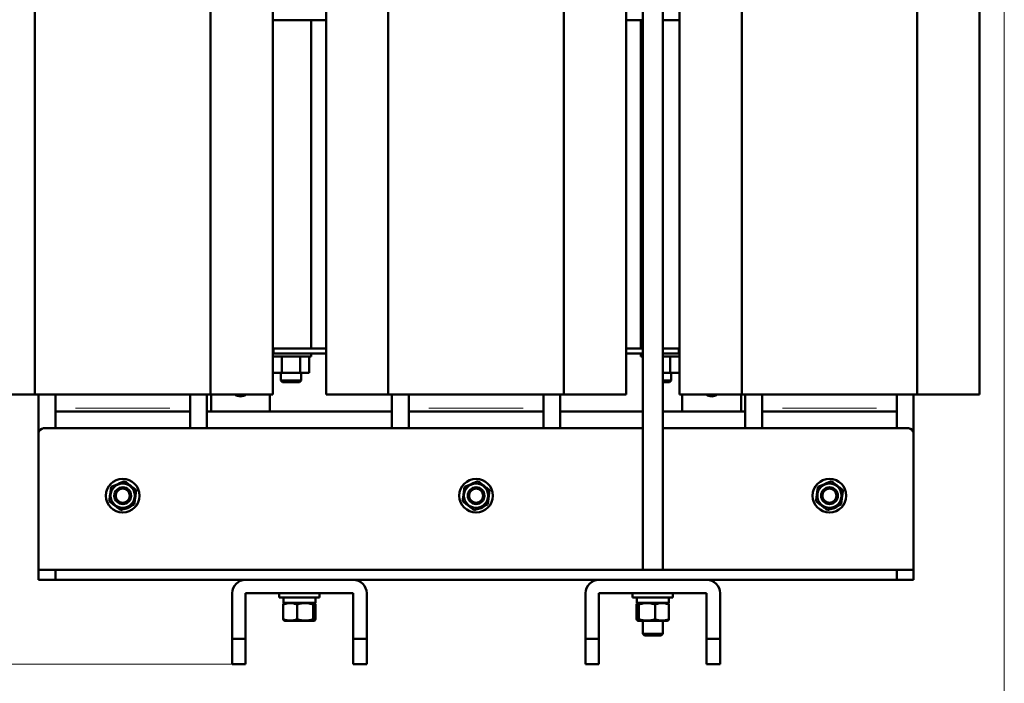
# Model space of a CAD drawing. Header units: millimetres. Extents: x 0 to 1498, y 0 to 2100.
# Tile 3 of 6: x 526 to 1111, y 436 to 830. Entities that reach past the tile are written whole.
import ezdxf

# ---------------------------------------------------------------- set-up
doc = ezdxf.new("R2010")
doc.units = ezdxf.units.MM
doc.header["$LTSCALE"] = 5
doc.linetypes.add('SLD-Сплошная', pattern=[0])
doc.styles.add('SLDTEXTSTYLE0', font='TXT', dxfattribs={"width": 0.7})
doc.styles.add('SLDTEXTSTYLE1', font='TXT', dxfattribs={"width": 0.7, "bigfont": 'bigfont'})
doc.dimstyles.new('SLDDIMSTYLE0', dxfattribs={"dimtxt": 25, "dimasz": 25, "dimexe": 0, "dimexo": 0.0625, "dimgap": 6.25, "dimtad": 2, "dimdec": 1, "dimrnd": 1e-09, "dimzin": 12, "dimdsep": 46, "dimtxsty": 'SLDTEXTSTYLE0', "dimsah": 1, "dimcen": 0.09, "dimadec": 0, "dimazin": 3, "dimtfac": 1, "dimtdec": 3, "dimtofl": 0, "dimtmove": 0, "dimatfit": 3, "dimfxl": 0, "dimfrac": 2, "dimtolj": 1, "dimtzin": 12, "dimarcsym": 0})

# ---------------------------------------------------------------- blocks, each defined once
blk = doc.blocks.new('_D')
at = {"color": 7, "linetype": 'SLD-Сплошная', "lineweight": 0}
for p, q in [((492.14, 1010.41), (492.14, 352.46)), ((1111.05, 846.27), (1111.05, 352.46)), ((492.14, 357.46), (1111.05, 357.46))]:
    blk.add_line(p, q, dxfattribs=at)
at = {"color": 7, "linetype": 'SLD-Сплошная', "lineweight": 18}
for points in [[(492.14, 357.46), (517.14, 353.61), (517.14, 361.3)], [(1111.05, 357.46), (1086.05, 361.3), (1086.05, 353.61)]]:
    blk.add_solid(points, dxfattribs=at)
at = {"color": 7, "linetype": 'SLD-Сплошная', "lineweight": 18, "insert": (791.82, 389.68), "char_height": 25, "attachment_point": 1, "style": 'SLDTEXTSTYLE1'}
blk.add_mtext('Ш', dxfattribs=at)
blk = doc.blocks.new('_D_1')
at = {"color": 7, "linetype": 'SLD-Сплошная', "lineweight": 0}
for p, q in [((662.09, 1127.46), (397.14, 1127.46)), ((402.14, 447.46), (402.14, 1127.46)), ((652.09, 447.46), (397.14, 447.46))]:
    blk.add_line(p, q, dxfattribs=at)
at = {"color": 7, "linetype": 'SLD-Сплошная', "lineweight": 18}
for points in [[(402.14, 1127.46), (398.3, 1102.46), (405.99, 1102.46)], [(402.14, 447.46), (405.99, 472.46), (398.3, 472.46)]]:
    blk.add_solid(points, dxfattribs=at)
at = {"color": 7, "linetype": 'SLD-Сплошная', "lineweight": 18, "insert": (369.92, 779.45), "char_height": 25, "attachment_point": 1, "rotation": 90, "style": 'SLDTEXTSTYLE1'}
blk.add_mtext('В', dxfattribs=at)

msp = doc.modelspace()

# ---------------------------------------------------------------- linework, layer by layer
at = {"color": 7, "linetype": 'SLD-Сплошная', "lineweight": 50}
for p, q in [((896.14, 1008.35), (896.14, 503.46)), ((908.14, 503.46), (908.14, 1008.35)), ((534.97, 607.46), (534.97, 987.46)), ((639.32, 987.46), (639.32, 607.46)), ((676.26, 607.46), (676.26, 987.46)), ((708.03, 987.46), (708.03, 607.46)), ((744.97, 607.46), (744.97, 987.46)), ((849.32, 987.46), (849.32, 607.46)), ((886.26, 607.46), (886.26, 987.46)), ((918.03, 987.46), (918.03, 607.46)), ((954.97, 607.46), (954.97, 987.46)), ((1059.32, 987.46), (1059.32, 607.46)), ((1096.26, 607.46), (1096.26, 987.46)), ((677.14, 829.96), (676.26, 829.96)), ((708.03, 829.96), (677.14, 829.96)), ((699.14, 829.96), (699.14, 634.96)), ((896.14, 829.96), (886.26, 829.96)), ((895.14, 634.96), (895.14, 829.96)), ((917.14, 829.96), (908.14, 829.96)), ((918.03, 829.96), (917.14, 829.96)), ((676.26, 634.96), (677.14, 634.96)), ((677.14, 631.96), (676.26, 631.96)), ((699.14, 631.96), (676.26, 631.96)), ((677.14, 634.96), (708.03, 634.96)), ((708.03, 631.96), (677.14, 631.96)), ((681.14, 631.96), (681.14, 631.96)), ((693.14, 631.96), (693.14, 631.96)), ((699.14, 630.04), (699.14, 631.96)), ((886.26, 634.96), (896.14, 634.96)), ((896.14, 631.96), (886.26, 631.96)), ((895.14, 631.96), (895.14, 630.04)), ((896.14, 631.96), (895.14, 631.96)), ((908.14, 634.96), (917.14, 634.96)), ((917.14, 631.96), (908.14, 631.96)), ((918.03, 631.96), (908.14, 631.96)), ((913.14, 631.96), (913.14, 631.96)), ((917.14, 634.96), (918.03, 634.96)), ((918.03, 631.96), (917.14, 631.96)), ((676.26, 630.04), (699.14, 630.04)), ((676.34, 630.04), (676.34, 620.44)), ((681.74, 620.44), (681.74, 630.04)), ((692.54, 630.04), (692.54, 620.44)), ((697.94, 630.04), (697.94, 620.44)), ((895.14, 630.04), (896.14, 630.04)), ((908.14, 630.04), (918.03, 630.04)), ((912.54, 630.04), (912.54, 620.44)), ((917.94, 630.04), (917.94, 620.44)), ((676.34, 620.44), (681.74, 620.44)), ((681.14, 620.44), (681.14, 615.96)), ((681.74, 620.44), (692.54, 620.44)), ((692.54, 620.44), (697.94, 620.44)), ((693.14, 615.96), (693.14, 620.44)), ((908.14, 620.44), (912.54, 620.44)), ((912.54, 620.44), (917.94, 620.44)), ((913.14, 615.96), (913.14, 620.44)), ((681.14, 615.96), (682.14, 614.96)), ((681.14, 615.96), (693.14, 615.96)), ((682.14, 614.96), (692.14, 614.96)), ((692.14, 614.96), (693.14, 615.96)), ((908.14, 615.96), (913.14, 615.96)), ((908.14, 614.96), (912.14, 614.96)), ((912.14, 614.96), (913.14, 615.96)), ((498.03, 607.46), (534.97, 607.46)), ((534.97, 607.46), (639.32, 607.46)), ((537.14, 584.46), (537.14, 607.46)), ((547.14, 607.46), (547.14, 599.46)), ((627.14, 607.46), (627.14, 599.46)), ((637.14, 607.46), (637.14, 587.46)), ((639.32, 607.46), (676.26, 607.46)), ((639.64, 607.46), (639.64, 597.46)), ((674.64, 607.46), (674.64, 597.46)), ((708.03, 607.46), (744.97, 607.46)), ((744.97, 607.46), (849.32, 607.46)), ((747.14, 587.46), (747.14, 607.46)), ((757.14, 607.46), (757.14, 599.46)), ((837.14, 607.46), (837.14, 599.46)), ((847.14, 607.46), (847.14, 587.46)), ((849.32, 607.46), (886.26, 607.46)), ((918.03, 607.46), (954.97, 607.46)), ((919.64, 607.46), (919.64, 597.46)), ((954.64, 607.46), (954.64, 597.46)), ((954.97, 607.46), (1059.32, 607.46)), ((957.14, 587.46), (957.14, 607.46)), ((967.14, 607.46), (967.14, 599.46)), ((1047.14, 607.46), (1047.14, 599.46)), ((1057.14, 607.46), (1057.14, 584.46)), ((1059.32, 607.46), (1096.26, 607.46)), ((547.14, 599.46), (547.14, 597.46)), ((627.14, 597.46), (547.14, 597.46)), ((547.14, 597.46), (547.14, 587.46)), ((627.14, 599.46), (627.14, 597.46)), ((627.14, 587.46), (627.14, 597.46)), ((747.14, 597.46), (637.14, 597.46)), ((757.14, 599.46), (757.14, 597.46)), ((757.14, 597.46), (757.14, 587.46)), ((837.14, 597.46), (757.14, 597.46)), ((837.14, 599.46), (837.14, 597.46)), ((837.14, 587.46), (837.14, 597.46)), ((896.14, 597.46), (847.14, 597.46)), ((957.14, 597.46), (908.14, 597.46)), ((967.14, 599.46), (967.14, 597.46)), ((1047.14, 597.46), (967.14, 597.46)), ((967.14, 597.46), (967.14, 587.46)), ((1047.14, 599.46), (1047.14, 597.46)), ((1047.14, 587.46), (1047.14, 597.46)), ((547.14, 587.46), (540.14, 587.46)), ((627.14, 587.46), (547.14, 587.46)), ((757.14, 587.46), (627.14, 587.46)), ((837.14, 587.46), (757.14, 587.46)), ((896.14, 587.46), (837.14, 587.46)), ((967.14, 587.46), (908.14, 587.46)), ((1047.14, 587.46), (967.14, 587.46)), ((1054.14, 587.46), (1047.14, 587.46)), ((537.14, 584.46), (537.14, 503.46)), ((1057.14, 503.46), (1057.14, 584.46)), ((590.19, 540.11), (590.02, 540.53)), ((592.34, 541.43), (591.52, 540.81)), ((800.19, 540.11), (800.02, 540.53)), ((802.34, 541.43), (801.52, 540.81)), ((1010.19, 540.11), (1010.02, 540.53)), ((1012.34, 541.43), (1011.52, 540.81)), ((537.14, 497.46), (537.14, 503.46)), ((537.14, 503.46), (547.14, 503.46)), ((547.14, 497.46), (547.14, 503.46)), ((547.14, 503.46), (1047.14, 503.46)), ((1047.14, 503.46), (1047.14, 497.46)), ((1047.14, 503.46), (1057.14, 503.46)), ((1057.14, 497.46), (1057.14, 503.46)), ((547.14, 497.46), (537.14, 497.46)), ((660.14, 497.46), (547.14, 497.46)), ((660.14, 497.46), (724.14, 497.46)), ((870.14, 497.46), (724.14, 497.46)), ((870.14, 497.46), (934.14, 497.46)), ((1047.14, 497.46), (934.14, 497.46)), ((1057.14, 497.46), (1047.14, 497.46)), ((652.14, 462.46), (652.14, 489.46)), ((660.14, 489.46), (660.14, 462.46)), ((724.14, 489.46), (660.14, 489.46)), ((680.14, 489.46), (680.14, 486.96)), ((680.14, 486.96), (704.14, 486.96)), ((682.59, 486.96), (682.59, 483.86)), ((701.69, 483.86), (701.69, 486.96)), ((704.14, 486.96), (704.14, 489.46)), ((724.14, 462.46), (724.14, 489.46)), ((732.14, 489.46), (732.14, 462.46)), ((862.14, 462.46), (862.14, 489.46)), ((870.14, 489.46), (870.14, 462.46)), ((934.14, 489.46), (870.14, 489.46)), ((890.14, 489.46), (890.14, 486.96)), ((890.14, 486.96), (914.14, 486.96)), ((892.59, 486.96), (892.59, 483.86)), ((911.69, 483.86), (911.69, 486.96)), ((914.14, 486.96), (914.14, 489.46)), ((934.14, 462.46), (934.14, 489.46)), ((942.14, 489.46), (942.14, 462.46)), ((682.55, 474.08), (682.55, 482.84)), ((682.59, 483.86), (701.69, 483.86)), ((683.52, 483.86), (683.05, 483.59)), ((690.79, 474.08), (690.79, 482.84)), ((700.39, 474.08), (700.39, 482.84)), ((701.24, 483.59), (700.77, 483.86)), ((701.74, 474.08), (701.74, 482.84)), ((892.54, 482.84), (892.54, 474.08)), ((892.59, 483.86), (911.69, 483.86)), ((893.52, 483.86), (893.07, 483.6)), ((893.9, 482.84), (893.9, 474.08)), ((903.5, 474.08), (903.5, 482.84)), ((911.22, 483.6), (910.77, 483.86)), ((911.24, 483.59), (911.22, 483.6)), ((911.74, 482.84), (911.74, 474.08)), ((683.04, 473.33), (683.52, 473.06)), ((683.52, 473.06), (692.14, 473.06)), ((692.14, 473.06), (700.77, 473.06)), ((700.77, 473.06), (701.25, 473.33)), ((893.05, 473.33), (893.52, 473.06)), ((893.52, 473.06), (902.14, 473.06)), ((896.14, 473.06), (896.14, 465.46)), ((902.14, 473.06), (910.77, 473.06)), ((908.14, 465.46), (908.14, 473.06)), ((910.77, 473.06), (911.24, 473.33)), ((911.24, 473.33), (911.25, 473.33)), ((660.14, 462.46), (652.14, 462.46)), ((652.14, 462.46), (652.14, 447.46)), ((660.14, 462.46), (660.14, 447.46)), ((724.14, 447.46), (724.14, 462.46)), ((732.14, 462.46), (724.14, 462.46)), ((732.14, 447.46), (732.14, 462.46)), ((870.14, 462.46), (862.14, 462.46)), ((862.14, 462.46), (862.14, 447.46)), ((870.14, 462.46), (870.14, 447.46)), ((896.14, 465.46), (897.14, 464.46)), ((896.14, 465.46), (908.14, 465.46)), ((897.14, 464.46), (907.14, 464.46)), ((907.14, 464.46), (908.14, 465.46)), ((942.14, 462.46), (934.14, 462.46)), ((934.14, 447.46), (934.14, 462.46)), ((942.14, 447.46), (942.14, 462.46)), ((660.14, 447.46), (652.14, 447.46)), ((724.14, 447.46), (732.14, 447.46)), ((870.14, 447.46), (862.14, 447.46)), ((934.14, 447.46), (942.14, 447.46))]:
    msp.add_line(p, q, dxfattribs=at)
at = {"color": 8, "linetype": 'SLD-Сплошная', "lineweight": 18}
for p, q in [((677.14, 632.41), (677.14, 634.51)), ((917.14, 632.41), (917.14, 634.51)), ((559.14, 599.46), (615.14, 599.46)), ((769.14, 599.46), (825.14, 599.46)), ((979.14, 599.46), (1035.14, 599.46))]:
    msp.add_line(p, q, dxfattribs=at)
at = {"color": 7, "linetype": 'SLD-Сплошная', "lineweight": 50, "flags": 128}
for points in [[(590.19, 540.11), (588.59, 539.63), (587.95, 539.54)], [(800.19, 540.11), (798.59, 539.63), (797.95, 539.54)], [(1010.19, 540.11), (1008.59, 539.63), (1007.95, 539.54)]]:
    msp.add_lwpolyline(points, dxfattribs=at)
at = {"color": 7, "linetype": 'SLD-Сплошная', "lineweight": 50}
for centre, radius in [((587.14, 547.46), 10), ((797.14, 547.46), 10), ((1007.14, 547.46), 10), ((587.14, 547.46), 7.19), ((587.14, 547.46), 5), ((587.14, 547.46), 4.17), ((797.14, 547.46), 7.19), ((797.14, 547.46), 5), ((797.14, 547.46), 4.17), ((1007.14, 547.46), 7.19), ((1007.14, 547.46), 5), ((1007.14, 547.46), 4.17)]:
    msp.add_circle(centre, radius, dxfattribs=at)
for centre, radius, start, end in [((657.14, 612.46), 6, 236.44137, 303.55863), ((937.14, 612.46), 6, 236.44137, 303.55863), ((540.14, 584.46), 3, 90, 180), ((1054.14, 584.46), 3, 0, 90), ((587.14, 547.46), 7.96, 292.52267, 303.32447), ((797.14, 547.46), 7.96, 292.52267, 303.32447), ((1007.14, 547.46), 7.96, 292.52267, 303.32447), ((660.14, 489.46), 8, 90, 180), ((724.14, 489.46), 8, 0, 90), ((870.14, 489.46), 8, 90, 180), ((934.14, 489.46), 8, 0, 90)]:
    msp.add_arc(centre, radius, start, end, dxfattribs=at)
for points, knots in [([(588.27, 556.04), (587.62, 555.77), (586.96, 555.5), (585.63, 554.95), (584.96, 554.67), (583.94, 554.25), (583.6, 554.11), (582.92, 553.83), (582.59, 553.69), (581.59, 553.27), (580.93, 553), (580.27, 552.73)], [0, 0, 0, 0, 0.25, 0.25, 0.5, 0.5, 0.625, 0.625, 0.75, 0.75, 1, 1, 1, 1]), ([(595.14, 550.77), (594.58, 551.2), (594.02, 551.64), (592.88, 552.51), (592.3, 552.96), (591.42, 553.63), (591.13, 553.85), (590.55, 554.3), (590.26, 554.52), (589.4, 555.18), (588.83, 555.61), (588.27, 556.04)], [0, 0, 0, 0, 0.25, 0.25, 0.5, 0.5, 0.625, 0.625, 0.75, 0.75, 1, 1, 1, 1]), ([(798.27, 556.04), (797.62, 555.77), (796.96, 555.5), (795.63, 554.95), (794.96, 554.67), (793.94, 554.25), (793.6, 554.11), (792.92, 553.83), (792.59, 553.69), (791.59, 553.27), (790.93, 553), (790.27, 552.73)], [0, 0, 0, 0, 0.25, 0.25, 0.5, 0.5, 0.625, 0.625, 0.75, 0.75, 1, 1, 1, 1]), ([(805.14, 550.77), (804.58, 551.2), (804.02, 551.64), (802.88, 552.51), (802.3, 552.96), (801.42, 553.63), (801.13, 553.85), (800.55, 554.3), (800.26, 554.52), (799.4, 555.18), (798.83, 555.61), (798.27, 556.04)], [0, 0, 0, 0, 0.25, 0.25, 0.5, 0.5, 0.625, 0.625, 0.75, 0.75, 1, 1, 1, 1]), ([(1008.27, 556.04), (1007.62, 555.77), (1006.96, 555.5), (1005.63, 554.95), (1004.96, 554.67), (1003.94, 554.25), (1003.6, 554.11), (1002.92, 553.83), (1002.59, 553.69), (1001.59, 553.27), (1000.93, 553), (1000.27, 552.73)], [0, 0, 0, 0, 0.25, 0.25, 0.5, 0.5, 0.625, 0.625, 0.75, 0.75, 1, 1, 1, 1]), ([(1015.14, 550.77), (1014.58, 551.2), (1014.02, 551.64), (1012.88, 552.51), (1012.3, 552.96), (1011.42, 553.63), (1011.13, 553.85), (1010.55, 554.3), (1010.26, 554.52), (1009.4, 555.18), (1008.83, 555.61), (1008.27, 556.04)], [0, 0, 0, 0, 0.25, 0.25, 0.5, 0.5, 0.625, 0.625, 0.75, 0.75, 1, 1, 1, 1]), ([(580.27, 552.73), (580.18, 552.03), (580.09, 551.32), (579.9, 549.9), (579.81, 549.18), (579.66, 548.08), (579.61, 547.72), (579.52, 546.99), (579.47, 546.63), (579.33, 545.55), (579.24, 544.84), (579.14, 544.14)], [0, 0, 0, 0, 0.25, 0.25, 0.5, 0.5, 0.625, 0.625, 0.75, 0.75, 1, 1, 1, 1]), ([(594.02, 542.19), (594.11, 542.89), (594.2, 543.59), (594.39, 545.02), (594.48, 545.74), (594.63, 546.83), (594.67, 547.2), (594.77, 547.93), (594.82, 548.29), (594.96, 549.36), (595.05, 550.07), (595.14, 550.77)], [0, 0, 0, 0, 0.25, 0.25, 0.5, 0.5, 0.625, 0.625, 0.75, 0.75, 1, 1, 1, 1]), ([(790.27, 552.73), (790.18, 552.03), (790.09, 551.32), (789.9, 549.9), (789.81, 549.18), (789.66, 548.08), (789.61, 547.72), (789.52, 546.99), (789.47, 546.63), (789.33, 545.55), (789.24, 544.84), (789.14, 544.14)], [0, 0, 0, 0, 0.25, 0.25, 0.5, 0.5, 0.625, 0.625, 0.75, 0.75, 1, 1, 1, 1]), ([(804.02, 542.19), (804.11, 542.89), (804.2, 543.59), (804.39, 545.02), (804.48, 545.74), (804.63, 546.83), (804.67, 547.2), (804.77, 547.93), (804.82, 548.29), (804.96, 549.36), (805.05, 550.07), (805.14, 550.77)], [0, 0, 0, 0, 0.25, 0.25, 0.5, 0.5, 0.625, 0.625, 0.75, 0.75, 1, 1, 1, 1]), ([(1000.27, 552.73), (1000.18, 552.03), (1000.09, 551.32), (999.9, 549.9), (999.81, 549.18), (999.66, 548.08), (999.61, 547.72), (999.52, 546.99), (999.47, 546.63), (999.33, 545.55), (999.24, 544.84), (999.14, 544.14)], [0, 0, 0, 0, 0.25, 0.25, 0.5, 0.5, 0.625, 0.625, 0.75, 0.75, 1, 1, 1, 1]), ([(1014.02, 542.19), (1014.11, 542.89), (1014.2, 543.59), (1014.39, 545.02), (1014.48, 545.74), (1014.63, 546.83), (1014.67, 547.2), (1014.77, 547.93), (1014.82, 548.29), (1014.96, 549.36), (1015.05, 550.07), (1015.14, 550.77)], [0, 0, 0, 0, 0.25, 0.25, 0.5, 0.5, 0.625, 0.625, 0.75, 0.75, 1, 1, 1, 1]), ([(579.14, 544.14), (579.71, 543.71), (580.27, 543.28), (581.41, 542.4), (581.99, 541.96), (582.87, 541.29), (583.16, 541.06), (583.74, 540.62), (584.03, 540.39), (584.89, 539.74), (585.46, 539.3), (586.02, 538.87)], [0, 0, 0, 0, 0.25, 0.25, 0.5, 0.5, 0.625, 0.625, 0.75, 0.75, 1, 1, 1, 1]), ([(586.02, 538.87), (586.67, 539.14), (587.33, 539.41), (588.66, 539.97), (589.33, 540.24), (590.35, 540.67), (590.69, 540.81), (591.37, 541.09), (591.7, 541.23), (592.7, 541.64), (593.36, 541.92), (594.02, 542.19)], [0, 0, 0, 0, 0.25, 0.25, 0.5, 0.5, 0.625, 0.625, 0.75, 0.75, 1, 1, 1, 1]), ([(789.14, 544.14), (789.71, 543.71), (790.27, 543.28), (791.41, 542.4), (791.99, 541.96), (792.87, 541.29), (793.16, 541.06), (793.74, 540.62), (794.03, 540.39), (794.89, 539.74), (795.46, 539.3), (796.02, 538.87)], [0, 0, 0, 0, 0.25, 0.25, 0.5, 0.5, 0.625, 0.625, 0.75, 0.75, 1, 1, 1, 1]), ([(796.02, 538.87), (796.67, 539.14), (797.33, 539.41), (798.66, 539.97), (799.33, 540.24), (800.35, 540.67), (800.69, 540.81), (801.37, 541.09), (801.7, 541.23), (802.7, 541.64), (803.36, 541.92), (804.02, 542.19)], [0, 0, 0, 0, 0.25, 0.25, 0.5, 0.5, 0.625, 0.625, 0.75, 0.75, 1, 1, 1, 1]), ([(999.14, 544.14), (999.71, 543.71), (1000.27, 543.28), (1001.41, 542.4), (1001.99, 541.96), (1002.87, 541.29), (1003.16, 541.06), (1003.74, 540.62), (1004.03, 540.39), (1004.89, 539.74), (1005.46, 539.3), (1006.02, 538.87)], [0, 0, 0, 0, 0.25, 0.25, 0.5, 0.5, 0.625, 0.625, 0.75, 0.75, 1, 1, 1, 1]), ([(1006.02, 538.87), (1006.67, 539.14), (1007.33, 539.41), (1008.66, 539.97), (1009.33, 540.24), (1010.35, 540.67), (1010.69, 540.81), (1011.37, 541.09), (1011.7, 541.23), (1012.7, 541.64), (1013.36, 541.92), (1014.02, 542.19)], [0, 0, 0, 0, 0.25, 0.25, 0.5, 0.5, 0.625, 0.625, 0.75, 0.75, 1, 1, 1, 1]), ([(682.55, 482.84), (683.22, 483.08), (683.9, 483.28), (685.27, 483.56), (685.96, 483.64), (687.01, 483.64), (687.36, 483.62), (688.06, 483.55), (688.41, 483.49), (689.44, 483.28), (690.12, 483.08), (690.79, 482.84)], [0, 0, 0, 0, 0.25, 0.25, 0.5, 0.5, 0.625, 0.625, 0.75, 0.75, 1, 1, 1, 1]), ([(683.07, 483.56), (683, 483.52), (682.82, 483.42), (682.65, 483.06), (682.55, 482.84)], [0, 0, 0, 0, 0.394844, 1, 1, 1, 1]), ([(690.79, 482.84), (691.58, 483.08), (692.37, 483.29), (693.97, 483.56), (694.77, 483.64), (695.99, 483.64), (696.39, 483.62), (697.21, 483.55), (697.61, 483.49), (698.82, 483.28), (699.61, 483.08), (700.39, 482.84)], [0, 0, 0, 0, 0.25, 0.25, 0.5, 0.5, 0.625, 0.625, 0.75, 0.75, 1, 1, 1, 1]), ([(700.39, 482.84), (700.5, 483.08), (700.61, 483.28), (700.84, 483.56), (700.95, 483.64), (701.12, 483.64), (701.18, 483.62), (701.3, 483.55), (701.35, 483.49), (701.52, 483.28), (701.63, 483.08), (701.74, 482.84)], [0, 0, 0, 0, 0.25, 0.25, 0.5, 0.5, 0.625, 0.625, 0.75, 0.75, 1, 1, 1, 1]), ([(892.54, 482.84), (892.66, 483.08), (892.77, 483.28), (892.99, 483.56), (893.11, 483.64), (893.34, 483.64), (893.45, 483.56), (893.67, 483.28), (893.79, 483.08), (893.9, 482.84)], [0, 0, 0, 0, 0.25, 0.25, 0.5, 0.5, 0.75, 0.75, 1, 1, 1, 1]), ([(893.9, 482.84), (894.68, 483.08), (895.47, 483.28), (897.07, 483.56), (897.87, 483.64), (899.1, 483.64), (899.51, 483.62), (900.32, 483.55), (900.72, 483.49), (901.92, 483.28), (902.71, 483.08), (903.5, 482.84)], [0, 0, 0, 0, 0.25, 0.25, 0.5, 0.5, 0.625, 0.625, 0.75, 0.75, 1, 1, 1, 1]), ([(903.5, 482.84), (904.17, 483.08), (904.85, 483.28), (906.22, 483.56), (906.91, 483.64), (907.96, 483.64), (908.32, 483.62), (909.01, 483.55), (909.36, 483.49), (910.39, 483.28), (911.07, 483.08), (911.74, 482.84)], [0, 0, 0, 0, 0.25, 0.25, 0.5, 0.5, 0.625, 0.625, 0.75, 0.75, 1, 1, 1, 1]), ([(690.79, 474.08), (690.12, 473.83), (689.44, 473.63), (688.07, 473.35), (687.38, 473.27), (686.33, 473.27), (685.97, 473.29), (685.28, 473.37), (684.93, 473.42), (683.9, 473.63), (683.22, 473.83), (682.55, 474.08)], [0, 0, 0, 0, 0.25, 0.25, 0.5, 0.5, 0.625, 0.625, 0.75, 0.75, 1, 1, 1, 1]), ([(682.55, 474.08), (682.66, 473.83), (682.83, 473.46), (683.01, 473.4), (683.07, 473.38)], [0, 0, 0, 0, 0.682894, 1, 1, 1, 1]), ([(700.39, 474.08), (699.61, 473.83), (698.82, 473.63), (697.23, 473.35), (696.43, 473.27), (695.2, 473.27), (694.79, 473.29), (693.98, 473.36), (693.58, 473.42), (692.37, 473.63), (691.58, 473.83), (690.79, 474.08)], [0, 0, 0, 0, 0.25, 0.25, 0.5, 0.5, 0.625, 0.625, 0.75, 0.75, 1, 1, 1, 1]), ([(701.74, 474.08), (701.63, 473.83), (701.52, 473.63), (701.3, 473.35), (701.18, 473.27), (701.01, 473.27), (700.95, 473.29), (700.84, 473.37), (700.78, 473.42), (700.61, 473.63), (700.5, 473.83), (700.39, 474.08)], [0, 0, 0, 0, 0.25, 0.25, 0.5, 0.5, 0.625, 0.625, 0.75, 0.75, 1, 1, 1, 1]), ([(893.9, 474.08), (893.79, 473.83), (893.68, 473.63), (893.45, 473.35), (893.34, 473.27), (893.16, 473.27), (893.11, 473.29), (892.99, 473.37), (892.94, 473.42), (892.77, 473.63), (892.66, 473.83), (892.54, 474.08)], [0, 0, 0, 0, 0.25, 0.25, 0.5, 0.5, 0.625, 0.625, 0.75, 0.75, 1, 1, 1, 1]), ([(903.5, 474.08), (902.71, 473.83), (901.92, 473.63), (900.32, 473.35), (899.51, 473.27), (898.3, 473.27), (897.9, 473.29), (897.08, 473.36), (896.68, 473.42), (895.47, 473.63), (894.68, 473.83), (893.9, 474.08)], [0, 0, 0, 0, 0.25, 0.25, 0.5, 0.5, 0.625, 0.625, 0.75, 0.75, 1, 1, 1, 1]), ([(911.74, 474.08), (911.07, 473.83), (910.39, 473.63), (909.02, 473.35), (908.33, 473.27), (907.28, 473.27), (906.93, 473.29), (906.23, 473.37), (905.88, 473.42), (904.85, 473.63), (904.17, 473.83), (903.5, 474.08)], [0, 0, 0, 0, 0.25, 0.25, 0.5, 0.5, 0.625, 0.625, 0.75, 0.75, 1, 1, 1, 1]), ([(911.22, 473.36), (911.29, 473.4), (911.47, 473.5), (911.64, 473.86), (911.74, 474.08)], [0, 0, 0, 0, 0.394844, 1, 1, 1, 1])]:
    msp.add_open_spline(points, degree=3, knots=knots, dxfattribs=at)
msp.add_open_spline([(911.74, 482.84), (911.57, 483.22), (911.4, 483.49), (911.22, 483.6)], degree=3, dxfattribs=at)

# ---------------------------------------------------------------- dimensions: what is measured, and where the dimension line sits
at = {"color": 7, "linetype": 'SLD-Сплошная', "lineweight": 18}
dim = msp.add_linear_dim(base=(402.14, 1127.46), p1=(652.14, 447.46), p2=(662.14, 1127.46), angle=90, text='В', dimstyle='SLDDIMSTYLE0', dxfattribs=at)
dim.commit()
dim.dimension.update_dxf_attribs({"geometry": '_D_1', "text_midpoint": (402.14, 787.46), "dimtype": 160})
dim = msp.add_linear_dim(base=(1111.05, 357.46), p1=(492.14, 1010.46), p2=(1111.05, 846.32), text='Ш', dimstyle='SLDDIMSTYLE0', dxfattribs=at)
dim.commit()
dim.dimension.update_dxf_attribs({"geometry": '_D', "text_midpoint": (801.6, 357.46), "dimtype": 160})

doc.saveas('drawing.dxf')
